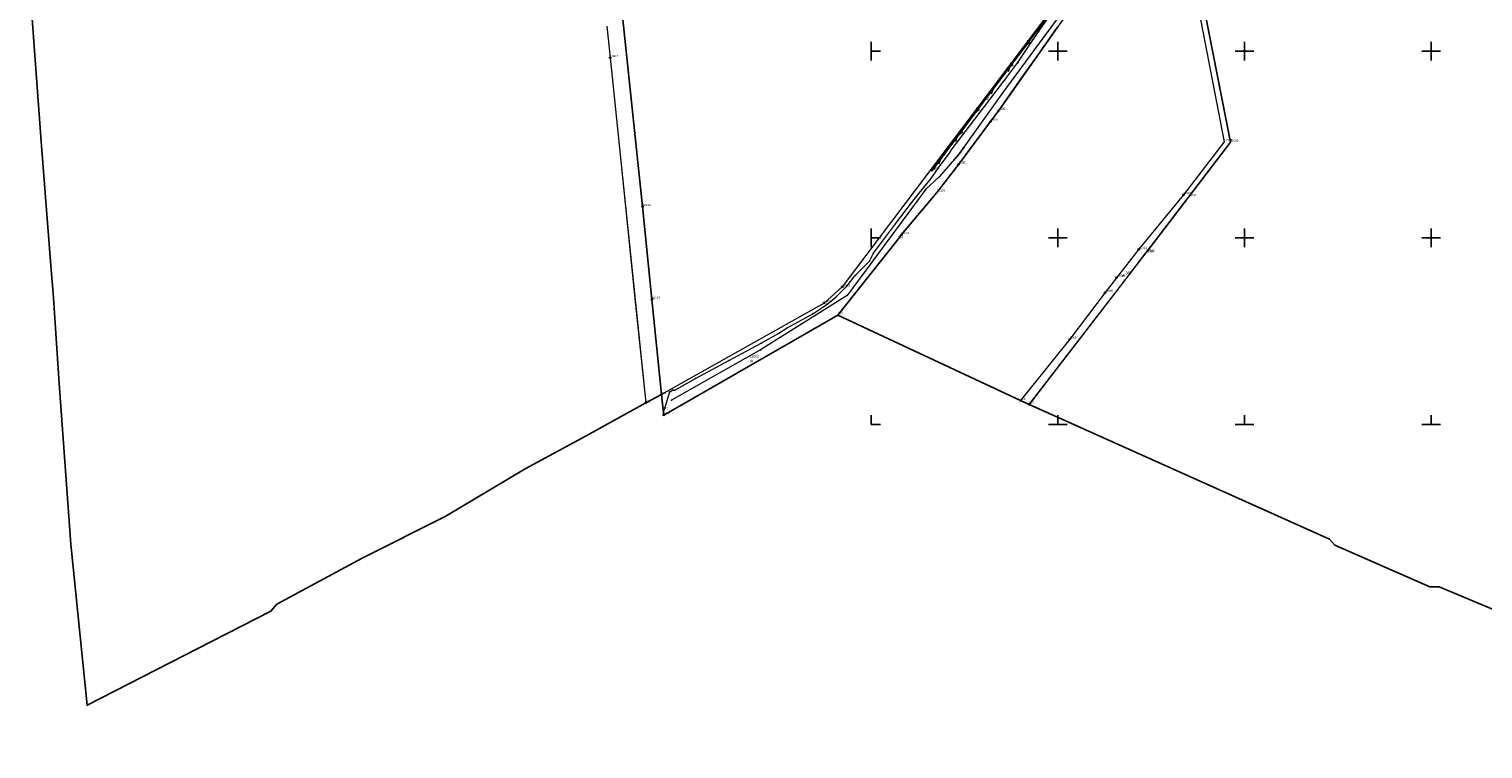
# Model space of a CAD drawing. Header units: metres. Extents: x 5548743 to 5556416, y 5707500 to 5714000.
# Tile 4 of 244: x 5550749 to 5551528, y 5710826 to 5711212. Entities that reach past the tile are written whole.
import ezdxf
from ezdxf.enums import TextEntityAlignment as Align

# ---------------------------------------------------------------- set-up
doc = ezdxf.new("R2010")
doc.units = ezdxf.units.M
doc.linetypes.add('219-1000', pattern=[0])
doc.linetypes.add('suep_nn_1000', pattern=[0])
doc.layers.get('0').update_dxf_attribs({"color": 2, "lineweight": 5})
doc.styles.get("Standard").update_dxf_attribs({"font": 'Working1250', "width": 0.75})

# ---------------------------------------------------------------- blocks, each defined once
blk = doc.blocks.new('202')
at = {"color": 0, "linetype": 'Continuous', "lineweight": 0}
blk.add_circle((0, 0), 0.4, dxfattribs=at)
blk = doc.blocks.new('203')
at = {"linetype": 'Continuous', "lineweight": 0}
h = blk.add_hatch(color=0, dxfattribs=at)
edge = h.paths.add_edge_path()
edge.add_arc((0, 0), 0.09, 0, 360)
blk = doc.blocks.new('SUEP1')
at = {"color": 0, "linetype": 'Continuous'}
for p, q in [((0, 0), (7.5, 0)), ((7.5, 0), (5.25, 0.75)), ((7.5, 0), (5.25, -0.75)), ((7.5, 0), (22.5, 0)), ((22.5, 0), (20.25, 0.75)), ((22.5, 0), (20.25, -0.75))]:
    blk.add_line(p, q, dxfattribs=at)
blk = doc.blocks.new('PW01')
at = {"linetype": 'Continuous', "lineweight": 13}
h = blk.add_hatch(color=0, dxfattribs=at)
edge = h.paths.add_edge_path()
edge.add_arc((0, 0), 0.18, 0, 360)
blk = doc.blocks.new('PIKIETAW1891')
at = {"color": 0}
blk.add_circle((0, 0), 0.09, dxfattribs=at)
blk = doc.blocks.new('RAMKA1000K')
at = {"color": 0}
for p, q in [((0, 195), (0, 205)), ((100, 195), (100, 205)), ((200, 195), (200, 205)), ((300, 195), (300, 205)), ((0, 200), (5, 200)), ((95, 200), (105, 200)), ((195, 200), (205, 200)), ((295, 200), (305, 200)), ((0, 95), (0, 105)), ((100, 95), (100, 105)), ((200, 95), (200, 105)), ((300, 95), (300, 105)), ((0, 100), (5, 100)), ((95, 100), (105, 100)), ((195, 100), (205, 100)), ((295, 100), (305, 100)), ((0, 0), (0, 5)), ((0, 0), (5, 0)), ((95, 0), (105, 0)), ((100, 0), (100, 5)), ((195, 0), (205, 0)), ((200, 0), (200, 5)), ((295, 0), (305, 0)), ((300, 0), (300, 5))]:
    blk.add_line(p, q, dxfattribs=at)

msp = doc.modelspace()

# ---------------------------------------------------------------- linework, layer by layer
at = {"layer": '216-obręb ewidencyjny', "color": 7, "linetype": 'CONTINUOUS', "lineweight": 25, "flags": 128}
for points in [[(5551711.83, 5710826.22), (5551504.31, 5710913.02), (5551499.38, 5710913.07), (5551448.4, 5710935.47), (5551445.6, 5710938.59), (5551284.56, 5711010.8), (5551280, 5711012.84), (5551182.06, 5711058.66), (5551088.72, 5711005.11), (5551088.43, 5711007.75), (5551087.51, 5711016.05), (5551079.13, 5711011.58), (5551047.12, 5710993.9), (5551014.49, 5710976.22), (5550971.56, 5710950.68), (5550927.11, 5710928.5), (5550881.38, 5710903.74), (5550878.17, 5710899.96), (5550839.07, 5710880), (5550779.63, 5710849.65), (5550771.05, 5710935.96), (5550764.72, 5711022.04), (5550761.48, 5711070.34), (5550760.49, 5711082.87), (5550755.09, 5711151.68), (5550748.58, 5711239.57)], [(5550748.58, 5711239.57), (5550755.09, 5711151.68), (5550760.49, 5711082.87), (5550761.48, 5711070.34), (5550764.72, 5711022.04), (5550771.05, 5710935.96), (5550779.63, 5710849.65), (5550839.07, 5710880), (5550878.17, 5710899.96), (5550881.38, 5710903.74), (5550927.11, 5710928.5), (5550971.56, 5710950.68), (5551014.49, 5710976.22), (5551047.12, 5710993.9), (5551079.13, 5711011.58), (5551087.51, 5711016.05), (5551088.43, 5711007.75), (5551088.72, 5711005.11), (5551182.06, 5711058.66), (5551280, 5711012.84), (5551284.56, 5711010.8), (5551445.6, 5710938.59), (5551448.4, 5710935.47), (5551499.38, 5710913.07), (5551504.31, 5710913.02), (5551711.83, 5710826.22)]]:
    msp.add_lwpolyline(points, dxfattribs=at)
at = {"layer": '218-kontur użytku gruntowego', "color": 3, "linetype": 'CONTINUOUS', "lineweight": 18, "flags": 128}
for points in [[(5551373.52, 5711232.09), (5551389.1, 5711151.54)], [(5551391.97, 5711153.98), (5551376.46, 5711233.06)], [(5551301.18, 5711228.64), (5551184.38, 5711073.72)], [(5551077.38, 5711116.78), (5551066.8, 5711217.11)], [(5551058.29, 5711213.53), (5551060.04, 5711196.56)], [(5551288.81, 5711197.47), (5551299.54, 5711212.72)], [(5551060.04, 5711196.56), (5551065.04, 5711148.06)], [(5551281.98, 5711187.77), (5551288.81, 5711197.47)], [(5551268.28, 5711168.3), (5551281.98, 5711187.77)], [(5551263.91, 5711162.43), (5551268.28, 5711168.3)], [(5551246.85, 5711139.53), (5551263.91, 5711162.43)], [(5551392.49, 5711151.3), (5551391.97, 5711153.98)], [(5551065.04, 5711148.06), (5551073.69, 5711064.22)], [(5551389.1, 5711151.54), (5551367.34, 5711123.14)], [(5551370.06, 5711121.91), (5551390.3, 5711148.42)], [(5551390.3, 5711148.42), (5551392.49, 5711151.3)], [(5551235.23, 5711124.53), (5551246.85, 5711139.53)], [(5551216.21, 5711101.76), (5551235.23, 5711124.53)], [(5551367.34, 5711123.14), (5551343.4, 5711093.97)], [(5551347.51, 5711092.39), (5551370.06, 5711121.91)], [(5551082.43, 5711067.02), (5551077.38, 5711116.78)], [(5551182.06, 5711058.66), (5551214.35, 5711099.41)], [(5551214.35, 5711099.41), (5551216.21, 5711101.76)], [(5551343.4, 5711093.97), (5551331.39, 5711078.69)], [(5551333.51, 5711074.25), (5551347.21, 5711092)], [(5551347.21, 5711092), (5551347.51, 5711092.39)], [(5551184.38, 5711073.72), (5551174.69, 5711065.11)], [(5551284.56, 5711010.8), (5551333.51, 5711074.25)], [(5551331.39, 5711078.69), (5551325.35, 5711070.75)], [(5551087.51, 5711016.05), (5551082.43, 5711067.02)], [(5551325.35, 5711070.75), (5551306.37, 5711045.74)], [(5551073.69, 5711064.22), (5551079.13, 5711011.58)], [(5551174.69, 5711065.11), (5551087.51, 5711016.05)], [(5551088.72, 5711005.11), (5551182.06, 5711058.66)], [(5551306.37, 5711045.74), (5551280, 5711012.84)], [(5551079.13, 5711011.58), (5551087.51, 5711016.05)], [(5551087.51, 5711016.05), (5551088.43, 5711007.75)], [(5551280, 5711012.84), (5551284.56, 5711010.8)], [(5551088.43, 5711007.75), (5551088.72, 5711005.11)]]:
    msp.add_lwpolyline(points, dxfattribs=at)
at = {"layer": '219-działka ewidencyjna', "color": 7, "linetype": '219-1000', "lineweight": 18, "flags": 128}
for points in [[(5551341.58, 5711272.45), (5551268.28, 5711168.3)], [(5551373.52, 5711232.09), (5551389.1, 5711151.54)], [(5551376.46, 5711233.06), (5551392.49, 5711151.3)], [(5551301.18, 5711228.64), (5551184.38, 5711073.72)], [(5551066.8, 5711217.11), (5551077.38, 5711116.78)], [(5551058.29, 5711213.53), (5551060.04, 5711196.56)], [(5551060.04, 5711196.56), (5551079.13, 5711011.58)], [(5551268.28, 5711168.3), (5551263.91, 5711162.43)], [(5551263.91, 5711162.43), (5551246.85, 5711139.53)], [(5551389.1, 5711151.54), (5551367.34, 5711123.14)], [(5551392.49, 5711151.3), (5551370.06, 5711121.91)], [(5551246.85, 5711139.53), (5551235.23, 5711124.53)], [(5551235.23, 5711124.53), (5551216.21, 5711101.76)], [(5551367.34, 5711123.14), (5551343.4, 5711093.97)], [(5551370.06, 5711121.91), (5551347.51, 5711092.39)], [(5551077.38, 5711116.78), (5551082.43, 5711067.02)], [(5551214.35, 5711099.41), (5551182.06, 5711058.66)], [(5551216.21, 5711101.76), (5551214.35, 5711099.41)], [(5551347.21, 5711092), (5551284.56, 5711010.8)], [(5551343.4, 5711093.97), (5551331.39, 5711078.69)], [(5551347.51, 5711092.39), (5551347.21, 5711092)], [(5551184.38, 5711073.72), (5551174.69, 5711065.11)], [(5551331.39, 5711078.69), (5551325.35, 5711070.75)], [(5551082.43, 5711067.02), (5551087.51, 5711016.05)], [(5551325.35, 5711070.75), (5551306.37, 5711045.74)], [(5551174.69, 5711065.11), (5551087.51, 5711016.05)], [(5551182.06, 5711058.66), (5551088.72, 5711005.11)], [(5551306.37, 5711045.74), (5551280, 5711012.84)], [(5551087.51, 5711016.05), (5551079.13, 5711011.58)], [(5551087.51, 5711016.05), (5551088.43, 5711007.75)], [(5551280, 5711012.84), (5551284.56, 5711010.8)], [(5551088.43, 5711007.75), (5551088.72, 5711005.11)]]:
    msp.add_lwpolyline(points, dxfattribs=at)
at = {"layer": 'przewód elektroenergetyczny niskiego napięcia', "color": 1, "linetype": 'suep_nn_1000', "lineweight": 18, "flags": 128}
for points in [[(5551310.09, 5711238.93), (5551287.7, 5711209.51)], [(5551287.7, 5711209.51), (5551260.54, 5711173.5)], [(5551260.54, 5711173.5), (5551232.43, 5711135.9)], [(5551232.43, 5711135.9), (5551260.54, 5711173.5)]]:
    msp.add_lwpolyline(points, dxfattribs=at)
at = {"layer": 'przewód kanalizacyjny', "color": 34, "linetype": 'CONTINUOUS', "lineweight": 18, "flags": 128}
msp.add_lwpolyline([(5551510.51, 5711380.54), (5551466.43, 5711372.73), (5551435.75, 5711372.47), (5551403.13, 5711365.18), (5551386.87, 5711353.9), (5551378.34, 5711342.61), (5551360.02, 5711315.37), (5551349.39, 5711293.3), (5551337.48, 5711270.98), (5551317.06, 5711241.17), (5551292.4, 5711207.7), (5551269.9, 5711177.23), (5551246.92, 5711144.84), (5551236.63, 5711132.92), (5551229.14, 5711126.06), (5551187.02, 5711069.24), (5551140.65, 5711040.02), (5551092.92, 5711013.04)], dxfattribs=at)
at = {"layer": 'przewód telekomunikacyjny podziemny', "color": 30, "linetype": 'CONTINUOUS', "lineweight": 18, "flags": 128}
msp.add_lwpolyline([(5551088.55, 5711006.66), (5551089.52, 5711009.34), (5551091.97, 5711017.62), (5551093.51, 5711018.5), (5551094.71, 5711018.48), (5551105.8, 5711024.69), (5551123.66, 5711034.32), (5551140.99, 5711043.62), (5551150.52, 5711048.97), (5551154.88, 5711051.82), (5551168.72, 5711059.41), (5551176.09, 5711064.37), (5551180.96, 5711068.25), (5551187, 5711074.32), (5551191.25, 5711079.77), (5551199.05, 5711087.49), (5551201.09, 5711091.8), (5551212.95, 5711107.57), (5551221.57, 5711118.85), (5551228.45, 5711127.57), (5551231.48, 5711131.13), (5551235.93, 5711137.55), (5551242.2, 5711146.04), (5551242.82, 5711146.98), (5551260.66, 5711170.36), (5551271.51, 5711184.68), (5551278.59, 5711193.95), (5551285.97, 5711205.28), (5551295.12, 5711218.5)], dxfattribs=at)

# ---------------------------------------------------------------- block references
at = {"layer": '202-punkt graniczny', "color": 7, "linetype": 'CONTINUOUS', "lineweight": 18}
for p in [(5551060.04, 5711196.56), (5551268.28, 5711168.3), (5551263.91, 5711162.43), (5551246.85, 5711139.53), (5551367.34, 5711123.14), (5551077.38, 5711116.78), (5551216.21, 5711101.76), (5551343.4, 5711093.97), (5551184.38, 5711073.72), (5551331.39, 5711078.69), (5551082.43, 5711067.02), (5551325.35, 5711070.75), (5551174.69, 5711065.11), (5551306.37, 5711045.74), (5551079.13, 5711011.58), (5551087.51, 5711016.05), (5551280, 5711012.84), (5551088.72, 5711005.11), (5551284.56, 5711010.8)]:
    msp.add_blockref('202', p, dxfattribs=at)
at = {"layer": '203-punkt graniczny', "color": 7, "linetype": 'CONTINUOUS', "lineweight": 18}
for p in [(5551389.1, 5711151.54), (5551392.49, 5711151.3), (5551235.23, 5711124.53), (5551370.06, 5711121.91), (5551214.35, 5711099.41), (5551347.21, 5711092), (5551347.51, 5711092.39), (5551182.06, 5711058.66), (5551088.43, 5711007.75)]:
    msp.add_blockref('203', p, dxfattribs=at)
at = {"layer": 'przewód elektroenergetyczny niskiego napięcia', "color": 1, "linetype": 'CONTINUOUS', "lineweight": 18}
for p, rotation in [((5551287.7, 5711209.51), 52.727), ((5551287.7, 5711209.51), 232.975), ((5551260.54, 5711173.5), 52.975), ((5551260.54, 5711173.5), 233.218), ((5551232.43, 5711135.9), 53.218)]:
    msp.add_blockref('SUEP1', p, dxfattribs=dict(at, rotation=rotation))
at = {"layer": 'Punkt roboczy BDOT GESUT K1', "color": 6, "linetype": 'CONTINUOUS', "lineweight": 18}
for p in [(5551287.7, 5711209.51), (5551292.4, 5711207.7), (5551285.97, 5711205.28), (5551278.59, 5711193.95), (5551271.51, 5711184.68), (5551269.9, 5711177.23), (5551260.54, 5711173.5), (5551260.66, 5711170.36), (5551242.2, 5711146.04), (5551242.82, 5711146.98), (5551246.73, 5711144.61), (5551246.92, 5711144.84), (5551247.1, 5711145.08), (5551235.93, 5711137.55), (5551231.48, 5711131.13), (5551232.43, 5711135.9), (5551236.63, 5711132.92), (5551228.45, 5711127.57), (5551229.14, 5711126.06), (5551221.57, 5711118.85), (5551212.95, 5711107.57), (5551201.09, 5711091.8), (5551199.05, 5711087.49), (5551187, 5711074.32), (5551191.25, 5711079.77), (5551180.96, 5711068.25), (5551187.02, 5711069.24), (5551168.72, 5711059.41), (5551176.09, 5711064.37), (5551154.88, 5711051.82), (5551140.99, 5711043.62), (5551150.52, 5711048.97), (5551140.65, 5711040.02), (5551123.66, 5711034.32), (5551105.8, 5711024.69), (5551091.97, 5711017.62), (5551092.92, 5711013.04), (5551093.51, 5711018.5), (5551094.71, 5711018.48), (5551088.55, 5711006.66), (5551089.52, 5711009.34)]:
    msp.add_blockref('PIKIETAW1891', p, dxfattribs=at)
at = {"layer": 'rzedna', "color": 34, "linetype": 'CONTINUOUS', "lineweight": 18}
for p in [(5551246.73, 5711144.61), (5551247.1, 5711145.08)]:
    msp.add_blockref('PW01', p, dxfattribs=at)
at = {"layer": 'Wstawianie ramki sekcyjnej z opisem', "color": 7, "linetype": 'CONTINUOUS', "lineweight": 13}
msp.add_blockref('RAMKA1000K', (5551200, 5711000), dxfattribs=at)
msp.add_blockref('RAMKA1000K', (5551200, 5711000), dxfattribs=at)
msp.add_blockref('RAMKA1000K', (5551200, 5711000), dxfattribs=at)
msp.add_blockref('RAMKA1000K', (5551200, 5711000), dxfattribs=at)

# ---------------------------------------------------------------- texts
at = {"layer": '202-punkt graniczny-Atr103', "color": 7, "width": 0.9}
for s, p in [('10412', (5551060.04, 5711196.56)), ('10412', (5551060.04, 5711196.56)), ('11051', (5551268.28, 5711168.3)), ('11051', (5551268.28, 5711168.3)), ('10921', (5551263.91, 5711162.43)), ('10921', (5551263.91, 5711162.43)), ('10851', (5551246.85, 5711139.53)), ('10851', (5551246.85, 5711139.53)), ('10901', (5551367.34, 5711123.14)), ('10901', (5551367.34, 5711123.14)), ('10214', (5551077.38, 5711116.78)), ('10214', (5551077.38, 5711116.78)), ('10721', (5551216.21, 5711101.76)), ('10721', (5551216.21, 5711101.76)), ('11021', (5551343.4, 5711093.97)), ('11021', (5551343.4, 5711093.97)), ('10161', (5551184.38, 5711073.72)), ('10161', (5551184.38, 5711073.72)), ('10745', (5551331.39, 5711078.69)), ('10745', (5551331.39, 5711078.69)), ('10193', (5551082.43, 5711067.02)), ('10193', (5551082.43, 5711067.02)), ('10698', (5551174.69, 5711065.11)), ('10698', (5551174.69, 5711065.11)), ('10965', (5551325.35, 5711070.75)), ('10965', (5551325.35, 5711070.75)), ('10614', (5551306.37, 5711045.74)), ('10614', (5551306.37, 5711045.74)), ('321', (5551079.13, 5711011.58)), ('321', (5551079.13, 5711011.58)), ('320', (5551087.51, 5711016.05)), ('320', (5551087.51, 5711016.05)), ('316', (5551280, 5711012.84)), ('316', (5551280, 5711012.84)), ('315', (5551284.56, 5711010.8)), ('315', (5551284.56, 5711010.8)), ('318', (5551088.72, 5711005.11)), ('318', (5551088.72, 5711005.11))]:
    msp.add_text(s, height=1.125, dxfattribs=at).set_placement(p, align=Align.BOTTOM_LEFT)
at = {"layer": '203-punkt graniczny-Atr103', "color": 7, "width": 0.9}
for s, p in [('10743', (5551389.1, 5711151.54)), ('10743', (5551389.1, 5711151.54)), ('11081', (5551392.49, 5711151.3)), ('11081', (5551392.49, 5711151.3)), ('10134', (5551235.23, 5711124.53)), ('10134', (5551235.23, 5711124.53)), ('10257', (5551370.06, 5711121.91)), ('10257', (5551370.06, 5711121.91)), ('694', (5551214.35, 5711099.41)), ('694', (5551214.35, 5711099.41)), ('10850', (5551347.21, 5711092)), ('10850', (5551347.21, 5711092)), ('10213', (5551347.51, 5711092.39)), ('10213', (5551347.51, 5711092.39)), ('317', (5551182.06, 5711058.66)), ('317', (5551182.06, 5711058.66)), ('319', (5551088.43, 5711007.75)), ('319', (5551088.43, 5711007.75))]:
    msp.add_text(s, height=1.125, dxfattribs=at).set_placement(p, align=Align.BOTTOM_LEFT)
at = {"layer": '210-oznaczenie konturu użytku gruntowego', "color": 3, "linetype": 'CONTINUOUS', "lineweight": 18, "width": 0.79}
for s, p in [('W', (5551334.1, 5711079.1)), ('dr', (5551134.88, 5711033.36))]:
    msp.add_text(s, height=1.5, dxfattribs=at).set_placement(p)
at = {"layer": '211-numer działki ewidencyjnej', "color": 7, "linetype": 'CONTINUOUS', "lineweight": 18, "width": 0.79}
for s, p in [('382', (5551336.25, 5711082.07)), ('193/2', (5551134.79, 5711037.36))]:
    msp.add_text(s, height=1.5, dxfattribs=at).set_placement(p, align=Align.TOP_LEFT)
at = {"layer": 'przewód telekomunikacyjny podziemny-Atr1', "color": 30, "width": 0.9}
msp.add_text('t', height=1.125, rotation=51.352, dxfattribs=at).set_placement((5551253.89, 5711161.49), align=Align.MIDDLE_LEFT)
at = {"layer": 'Punkt roboczy BDOT GESUT K1-Atr103', "color": 6, "oblique": 15, "width": 0.9}
for s, p in [('41', (5551287.7, 5711209.51)), ('42', (5551260.54, 5711173.5)), ('368', (5551232.43, 5711135.9))]:
    msp.add_text(s, height=1.5, dxfattribs=at).set_placement(p, align=Align.BOTTOM_LEFT)
at = {"layer": 'rzedna-Atr2', "color": 34, "width": 0.9}
for rotation, p in [(47.883, (5551244.19, 5711141.66)), (53.344, (5551247.22, 5711145.25))]:
    msp.add_text('136.50', height=1.125, rotation=rotation, dxfattribs=at).set_placement(p, align=Align.MIDDLE_LEFT)

doc.saveas('drawing.dxf')
